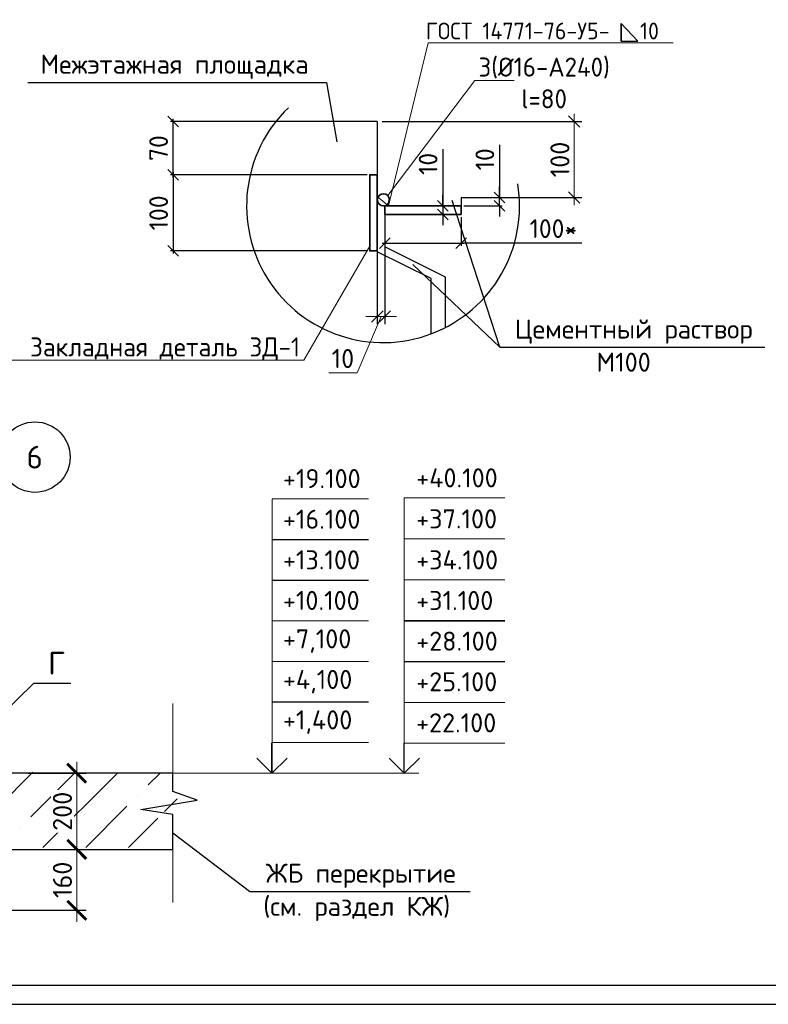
# Model space of a CAD drawing. Header units: millimetres. Extents: x 40580 to 2152466, y -328404 to 177125.
# Tile 20 of 252: x 300571 to 310407, y 135075 to 148003. Entities that reach past the tile are written whole.
import ezdxf
from ezdxf import colors
from ezdxf.entities.mleader import LeaderData, LeaderLine
from ezdxf.enums import TextEntityAlignment as Align
from ezdxf.math import Vec2, Vec3

# ---------------------------------------------------------------- set-up
doc = ezdxf.new("R2010")
doc.units = ezdxf.units.MM
doc.linetypes.add('CENTER', pattern=[2, 1.25, -0.25, 0.25, -0.25])
for name, color, linetype in [('11', 7, 'Continuous'), ('Столовая - обозначения', 7, 'Continuous'), ('ТЕКСТ 02', 7, 'Continuous')]:
    doc.layers.add(name, color=color, linetype=linetype)
for name, color, linetype, lineweight in [('RAZMER', 7, 'Continuous', 9), ('АС-Таблицы', 7, 'Continuous', 20), ('ОСИ', 7, 'CENTER', 15), ('Основной', 1, 'Continuous', 40), ('отметки', 243, 'Continuous', 18), ('подоснова', 151, 'Continuous', 5), ('Размеры', 9, 'Continuous', 15), ('Столовая Двери и окна', 7, 'Continuous', 15), ('Тонкая', 81, 'Continuous', 20)]:
    doc.layers.add(name, color=color, linetype=linetype, lineweight=lineweight)
doc.styles.add('GOST-2.304_Type-B', font='GOST_Common.ttf')
doc.styles.get("Standard").update_dxf_attribs({"font": 'isocpeur.ttf'})
doc.styles.add('ГОСТ', font='isocpeur.ttf')
doc.dimstyles.new('ГОСТ', dxfattribs={"dimscale": 0, "dimtxt": 2.5, "dimasz": 2.5, "dimexe": 1.25, "dimexo": 0.625, "dimtad": 1, "dimdec": 0, "dimtxsty": 'ГОСТ', "dimblk": 'ARCHTICK', "dimcen": 2.5, "dimdle": 1.5, "dimclrd": 256, "dimclre": 256, "dimclrt": 256, "dimadec": 0, "dimazin": 0, "dimtfac": 1, "dimtdec": 0, "dimtmove": 1, "dimatfit": 3, "dimfxl": 2, "dimtfill": 1, "dimlwd": -1, "dimarcsym": 0})
doc.dimstyles.new('Осевые', dxfattribs={"dimscale": 0.7, "dimtxt": 450, "dimasz": 400, "dimexe": 100, "dimexo": 100, "dimgap": 100, "dimtad": 1, "dimdec": 0, "dimzin": 0, "dimdsep": 46, "dimtxsty": 'Standard', "dimblk": 'OBLIQUE', "dimcen": 9, "dimdle": 100, "dimazin": 0, "dimtm": 1e-09, "dimtfac": 1, "dimtdec": 0, "dimtofl": 0, "dimtmove": 0, "dimatfit": 3, "dimfxl": 1, "dimtolj": 1, "dimtzin": 0, "dimarcsym": 0})

# ---------------------------------------------------------------- blocks, each defined once
blk = doc.blocks.new('Штамп')
at = {"layer": '11', "lineweight": 30}
blk.add_line((254210, 84428), (311220, 84428), dxfattribs=at)
at = {"layer": '11'}
blk.add_line((281770, 84178), (311470, 84178), dxfattribs=at)
blk = doc.blocks.new('_ArchTick')
at = {"color": 0, "linetype": 'ByBlock', "const_width": 0.15}
blk.add_lwpolyline([(-0.5, -0.5), (0.5, 0.5)], dxfattribs=at)
blk = doc.blocks.new('*D5339')
at = {"layer": 'Defpoints', "color": 0, "lineweight": 25, "transparency": 16777216}
for p in [(300616, 138109), (300616, 137109), (301321, 137109)]:
    blk.add_point(p, dxfattribs=at)
at = {"layer": 'RAZMER', "transparency": 16777216}
blk.add_line((301321, 138259), (301321, 136959), dxfattribs=at)
at = {"layer": 'RAZMER', "lineweight": -2, "transparency": 16777216}
for p, q in [((300679, 138109), (301446, 138109)), ((300679, 137109), (301446, 137109))]:
    blk.add_line(p, q, dxfattribs=at)
at = {"layer": 'RAZMER', "transparency": 16777216, "xscale": 250, "yscale": 250, "zscale": 250}
for p, rotation in [((301321, 138109), 90), ((301321, 137109), 270)]:
    blk.add_blockref('_ArchTick', p, dxfattribs=dict(at, rotation=rotation))
at = {"layer": 'RAZMER', "transparency": 16777216, "insert": (301133, 137609), "char_height": 250, "attachment_point": 5, "rotation": 90, "style": 'ГОСТ', "bg_fill": 3, "box_fill_scale": 1.1, "bg_fill_color": 256, "bg_fill_true_color": 13158600, "bg_fill_transparency": 0}
blk.add_mtext('200', dxfattribs=at)
blk = doc.blocks.new('*D5340')
at = {"layer": 'Defpoints', "color": 0, "lineweight": 25, "transparency": 16777216}
for p in [(300616, 137109), (300150, 136309), (301321, 136309)]:
    blk.add_point(p, dxfattribs=at)
at = {"layer": 'RAZMER', "transparency": 16777216}
blk.add_line((301321, 137259), (301321, 136159), dxfattribs=at)
at = {"layer": 'RAZMER', "lineweight": -2, "transparency": 16777216}
for p, q in [((300679, 137109), (301446, 137109)), ((300213, 136309), (301446, 136309))]:
    blk.add_line(p, q, dxfattribs=at)
at = {"layer": 'RAZMER', "transparency": 16777216, "xscale": 250, "yscale": 250, "zscale": 250}
for p, rotation in [((301321, 137109), 90), ((301321, 136309), 270)]:
    blk.add_blockref('_ArchTick', p, dxfattribs=dict(at, rotation=rotation))
at = {"layer": 'RAZMER', "transparency": 16777216, "insert": (301133, 136709), "char_height": 250, "attachment_point": 5, "rotation": 90, "style": 'ГОСТ', "bg_fill": 3, "box_fill_scale": 1.1, "bg_fill_color": 256, "bg_fill_true_color": 13158600, "bg_fill_transparency": 0}
blk.add_mtext('160', dxfattribs=at)
blk = doc.blocks.new('_OBLIQUE')
at = {"color": 0, "linetype": 'ByBlock'}
blk.add_line((-0.5, -0.5), (0.5, 0.5), dxfattribs=at)
blk = doc.blocks.new('*D5374')
at = {"layer": 'Defpoints', "color": 0, "lineweight": 25, "transparency": 16777216}
for p in [(305270, 145680), (305370, 145546), (305270, 144105)]:
    blk.add_point(p, dxfattribs=at)
at = {"layer": 'RAZMER', "lineweight": -2, "transparency": 16777216}
for p, q in [((305270, 145617), (305270, 144005)), ((305370, 145483), (305370, 144005))]:
    blk.add_line(p, q, dxfattribs=at)
at = {"layer": 'RAZMER', "transparency": 16777216}
for p, q in [((305320, 144105), (305006, 143366)), ((305270, 144105), (305120, 144105)), ((305370, 144105), (305270, 144105)), ((305370, 144105), (305270, 144105)), ((305370, 144105), (305520, 144105)), ((305006, 143366), (304631, 143366))]:
    blk.add_line(p, q, dxfattribs=at)
at = {"layer": 'RAZMER', "transparency": 16777216, "xscale": 150, "yscale": 150, "zscale": 150}
blk.add_blockref('_OBLIQUE', (305270, 144105), dxfattribs=at)
at = {"layer": 'RAZMER', "transparency": 16777216, "xscale": 150, "yscale": 150, "zscale": 150, "rotation": 180}
blk.add_blockref('_OBLIQUE', (305370, 144105), dxfattribs=at)
at = {"layer": 'RAZMER', "transparency": 16777216, "insert": (304818, 143554), "char_height": 250, "attachment_point": 5, "style": 'ГОСТ', "bg_fill": 3, "box_fill_scale": 1.1, "bg_fill_color": 256, "bg_fill_true_color": 13158600, "bg_fill_transparency": 0}
blk.add_mtext('10', dxfattribs=at)
blk = doc.blocks.new('*D5375')
at = {"layer": 'Defpoints', "color": 0, "lineweight": 25, "transparency": 16777216}
for p in [(305270, 146667), (307857, 146667), (306645, 145667)]:
    blk.add_point(p, dxfattribs=at)
at = {"layer": 'RAZMER', "transparency": 16777216}
blk.add_line((307857, 145567), (307857, 146767), dxfattribs=at)
at = {"layer": 'RAZMER', "lineweight": -2, "transparency": 16777216}
for p, q in [((305332, 146667), (307957, 146667)), ((306708, 145667), (307957, 145667))]:
    blk.add_line(p, q, dxfattribs=at)
at = {"layer": 'RAZMER', "transparency": 16777216, "xscale": 150, "yscale": 150, "zscale": 150}
for p, rotation in [((307857, 146667), 90), ((307857, 145667), 270)]:
    blk.add_blockref('_OBLIQUE', p, dxfattribs=dict(at, rotation=rotation))
at = {"layer": 'RAZMER', "transparency": 16777216, "insert": (307669, 146167), "char_height": 250, "attachment_point": 5, "rotation": 90, "style": 'ГОСТ', "bg_fill": 3, "box_fill_scale": 1.1, "bg_fill_color": 256, "bg_fill_true_color": 13158600, "bg_fill_transparency": 0}
blk.add_mtext('100', dxfattribs=at)
blk = doc.blocks.new('*D5376')
at = {"layer": 'Defpoints', "color": 0, "linetype": 'ByBlock', "lineweight": 25, "ltscale": 13, "transparency": 16777216}
for p in [(305370, 145447), (306370, 145447), (306370, 145067)]:
    blk.add_point(p, dxfattribs=at)
at = {"layer": 'ОСИ', "color": 0, "linetype": 'ByBlock', "lineweight": -2, "ltscale": 13, "transparency": 16777216}
for p, q in [((305370, 145412), (305370, 145032)), ((306370, 145412), (306370, 145032)), ((305335, 145067), (306405, 145067)), ((307957, 145067), (306370, 145067))]:
    blk.add_line(p, q, dxfattribs=at)
at = {"layer": 'ОСИ', "color": 0, "linetype": 'ByBlock', "lineweight": -2, "ltscale": 13, "transparency": 16777216, "xscale": 140, "yscale": 140, "zscale": 140, "rotation": 180}
blk.add_blockref('_OBLIQUE', (305370, 145067), dxfattribs=at)
at = {"layer": 'ОСИ', "color": 0, "linetype": 'ByBlock', "lineweight": -2, "ltscale": 13, "transparency": 16777216, "xscale": 140, "yscale": 140, "zscale": 140}
blk.add_blockref('_OBLIQUE', (306370, 145067), dxfattribs=at)
at = {"layer": 'ОСИ', "color": 0, "linetype": 'ByBlock', "ltscale": 13, "transparency": 16777216, "insert": (307582, 145260), "char_height": 245, "attachment_point": 5}
blk.add_mtext('\\A1;100*', dxfattribs=at)
blk = doc.blocks.new('*D5377')
at = {"layer": 'Defpoints', "color": 0, "linetype": 'ByBlock', "lineweight": 25, "ltscale": 13, "transparency": 16777216}
for p in [(306370, 145667), (306876, 145667), (306370, 145558)]:
    blk.add_point(p, dxfattribs=at)
at = {"layer": 'ОСИ', "color": 0, "linetype": 'ByBlock', "lineweight": -2, "ltscale": 13, "transparency": 16777216}
for p, q in [((306876, 146362), (306876, 145667)), ((306876, 145667), (306876, 145807)), ((306405, 145667), (306911, 145667)), ((306876, 145558), (306876, 145667)), ((306405, 145558), (306911, 145558)), ((306876, 145558), (306876, 145418))]:
    blk.add_line(p, q, dxfattribs=at)
at = {"layer": 'ОСИ', "color": 0, "linetype": 'ByBlock', "lineweight": -2, "ltscale": 13, "transparency": 16777216, "xscale": 140, "yscale": 140, "zscale": 140}
for p, rotation in [((306876, 145667), 270), ((306876, 145558), 90)]:
    blk.add_blockref('_OBLIQUE', p, dxfattribs=dict(at, rotation=rotation))
at = {"layer": 'ОСИ', "color": 0, "linetype": 'ByBlock', "ltscale": 13, "transparency": 16777216, "insert": (306683, 146170), "char_height": 245, "attachment_point": 5, "rotation": 90}
blk.add_mtext('\\A1;10', dxfattribs=at)
blk = doc.blocks.new('*D5378')
at = {"layer": 'Defpoints', "color": 0, "linetype": 'ByBlock', "lineweight": 25, "ltscale": 13, "transparency": 16777216}
for p in [(306130, 145447), (306370, 145558), (306370, 145447)]:
    blk.add_point(p, dxfattribs=at)
at = {"layer": 'ОСИ', "color": 0, "linetype": 'ByBlock', "lineweight": -2, "ltscale": 13, "transparency": 16777216}
for p, q in [((306130, 146303), (306130, 145558)), ((306130, 145558), (306130, 145698)), ((306335, 145558), (306095, 145558)), ((306335, 145447), (306095, 145447)), ((306130, 145558), (306130, 145447)), ((306130, 145447), (306130, 145307))]:
    blk.add_line(p, q, dxfattribs=at)
at = {"layer": 'ОСИ', "color": 0, "linetype": 'ByBlock', "lineweight": -2, "ltscale": 13, "transparency": 16777216, "xscale": 140, "yscale": 140, "zscale": 140}
for p, rotation in [((306130, 145558), 270), ((306130, 145447), 90)]:
    blk.add_blockref('_OBLIQUE', p, dxfattribs=dict(at, rotation=rotation))
at = {"layer": 'ОСИ', "color": 0, "linetype": 'ByBlock', "ltscale": 13, "transparency": 16777216, "insert": (305937, 146110), "char_height": 245, "attachment_point": 5, "rotation": 90}
blk.add_mtext('\\A1;10', dxfattribs=at)
blk = doc.blocks.new('*D5318')
at = {"layer": 'Defpoints', "color": 0, "linetype": 'ByBlock', "lineweight": 25, "ltscale": 13, "transparency": 16777216}
for p in [(302590, 146667), (305170, 146667), (305170, 145967)]:
    blk.add_point(p, dxfattribs=at)
at = {"layer": 'ОСИ', "color": 0, "linetype": 'ByBlock', "lineweight": -2, "ltscale": 13, "transparency": 16777216}
for p, q in [((305135, 146667), (302555, 146667)), ((302590, 145932), (302590, 146702)), ((305135, 145967), (302555, 145967))]:
    blk.add_line(p, q, dxfattribs=at)
at = {"layer": 'ОСИ', "color": 0, "linetype": 'ByBlock', "lineweight": -2, "ltscale": 13, "transparency": 16777216, "xscale": 140, "yscale": 140, "zscale": 140}
for p, rotation in [((302590, 146667), 90), ((302590, 145967), 270)]:
    blk.add_blockref('_OBLIQUE', p, dxfattribs=dict(at, rotation=rotation))
at = {"layer": 'ОСИ', "color": 0, "linetype": 'ByBlock', "ltscale": 13, "transparency": 16777216, "insert": (302397, 146317), "char_height": 245, "attachment_point": 5, "rotation": 90}
blk.add_mtext('\\A1;70', dxfattribs=at)
blk = doc.blocks.new('*D5379')
at = {"layer": 'Defpoints', "color": 0, "linetype": 'ByBlock', "lineweight": 25, "ltscale": 13, "transparency": 16777216}
for p in [(305170, 145967), (302590, 144967), (305170, 144967)]:
    blk.add_point(p, dxfattribs=at)
at = {"layer": 'ОСИ', "color": 0, "linetype": 'ByBlock', "lineweight": -2, "ltscale": 13, "transparency": 16777216}
for p, q in [((305135, 145967), (302555, 145967)), ((302590, 146002), (302590, 144932)), ((305135, 144967), (302555, 144967))]:
    blk.add_line(p, q, dxfattribs=at)
at = {"layer": 'ОСИ', "color": 0, "linetype": 'ByBlock', "lineweight": -2, "ltscale": 13, "transparency": 16777216, "xscale": 140, "yscale": 140, "zscale": 140}
for p, rotation in [((302590, 145967), 90), ((302590, 144967), 270)]:
    blk.add_blockref('_OBLIQUE', p, dxfattribs=dict(at, rotation=rotation))
at = {"layer": 'ОСИ', "color": 0, "linetype": 'ByBlock', "ltscale": 13, "transparency": 16777216, "insert": (302397, 145467), "char_height": 245, "attachment_point": 5, "rotation": 90}
blk.add_mtext('\\A1;100', dxfattribs=at)
blk = doc.blocks.new('_None')

msp = doc.modelspace()

# ---------------------------------------------------------------- hatches: boundary and pattern name
at = {"layer": 'Размеры', "true_color": 0x000000, "transparency": 33554648}
h = msp.add_hatch(dxfattribs=at)
h.set_pattern_fill('ANSI35', color=18, scale=125)
h.set_pattern_definition([(45, (136266.44, 254278.2), (-561.266, 561.266), []), (45, (136827.7, 254278.2), (-561.266, 561.266), [992.1875, -198.4375, 0, -198.4375])])
h.paths.add_polyline_path([(302582.903, 137793.701), (302582.903, 138108.866), (299700.05, 138133.861), (298650.05, 138133.861), (298650.05, 137857.324), (298650.05, 136333.866), (300150.05, 136333.866), (300150.05, 137133.866), (302582.903, 137133.866), (302582.903, 137488.668), (302162.298, 137554.401), (302902.189, 137680.699)])
edge = h.paths.add_edge_path()
edge.add_arc((299073.213, 139257.032), 100, 348.9296707, 450)
edge.add_line((299073.213, 139357.032), (297697.15, 139357.032))
edge.add_arc((297697.15, 139482.032), 125, 168.6900675, 270, ccw=False)
edge.add_line((297574.577, 139506.547), (297670.752, 139987.421))
edge.add_arc((297572.694, 140007.032), 100, 348.6900675, 450)
edge.add_line((297572.694, 140107.032), (297426.934, 140107.032))
edge.add_line((297426.934, 140107.032), (296957.741, 140107.032))
edge.add_line((296957.741, 140107.032), (296957.741, 139868.532))
edge.add_line((296957.741, 139868.532), (297277.027, 139755.53))
edge.add_line((297277.027, 139755.53), (296537.137, 139629.232))
edge.add_line((296537.137, 139629.232), (296957.741, 139563.499))
edge.add_line((296957.741, 139563.499), (296957.741, 139027.645))
edge.add_line((296957.741, 139027.645), (298650.05, 138181.49))
edge.add_line((298650.05, 138181.49), (298964.674, 138181.49))
edge.add_line((298964.674, 138181.49), (299171.352, 139237.831))

# ---------------------------------------------------------------- linework, layer by layer
at = {"layer": 'RAZMER', "color": 18, "lineweight": 30, "true_color": 0x000000}
for p, q in [((305269.559, 146667.36), (303937.693, 146667.36)), ((306165.599, 144620.88), (305369.559, 145018.9))]:
    msp.add_line(p, q, dxfattribs=at)
at = {"layer": 'RAZMER', "color": 18, "ltscale": 100, "true_color": 0x000000}
for p, q in [((303886.45, 141710.963, 0), (305156.111, 141710.963, 0)), ((303886.45, 138110.009), (303886.45, 141707.551)), ((305623.984, 138505.67, 0), (305623.984, 141723.428, 0)), ((305623.984, 141723.428, 0), (306945.317, 141723.428, 0)), ((305623.984, 141184.802, 0), (306945.317, 141184.802, 0)), ((303886.45, 141177.629, 0), (305156.111, 141177.629, 0)), ((303886.45, 141174.983, 0), (305156.111, 141174.983, 0)), ((303886.45, 140644.296, 0), (305156.111, 140644.296, 0)), ((303886.45, 140641.65, 0), (305156.111, 140641.65, 0)), ((305623.984, 140646.177, 0), (306945.317, 140646.177, 0)), ((303886.45, 140110.963, 0), (305156.111, 140110.963, 0)), ((303886.45, 140108.317, 0), (305156.111, 140108.317, 0)), ((305623.984, 140112.843, 0), (306945.317, 140112.843, 0)), ((305623.984, 140110.197, 0), (306945.317, 140110.197, 0)), ((305623.984, 140107.551, 0), (306945.317, 140107.551, 0)), ((303886.45, 139577.629, 0), (305156.111, 139577.629, 0)), ((303886.45, 139574.983, 0), (305156.111, 139574.983, 0)), ((303886.45, 139574.983, 0), (305156.111, 139574.983, 0)), ((305623.984, 139574.218, 0), (306945.317, 139574.218, 0)), ((305623.984, 139571.572, 0), (306945.317, 139571.572, 0)), ((303886.45, 139044.296, 0), (305156.111, 139044.296, 0)), ((303886.45, 139041.65, 0), (305156.111, 139041.65, 0)), ((303886.45, 139041.65, 0), (305156.111, 139041.65, 0)), ((305623.984, 139038.239, 0), (306945.317, 139038.239, 0)), ((305623.984, 138353.024, 0), (305623.984, 138953.024, 0)), ((303886.45, 138513.609, 0), (305156.111, 138513.609, 0)), ((303886.45, 138510.963, 0), (305156.111, 138510.963, 0)), ((303886.45, 138510.963, 0), (305156.111, 138510.963, 0)), ((305623.984, 138503.024, 0), (306945.317, 138503.024, 0)), ((302478.374, 138108.866), (305816.458, 138107.877))]:
    msp.add_line(p, q, dxfattribs=at)
at = {"layer": 'RAZMER', "color": 18, "lineweight": 30, "true_color": 0x000000}
msp.add_lwpolyline([(305977.488, 143878.643), (305977.488, 144603.133)], dxfattribs=at)
at = {"layer": 'Основной', "color": 18, "lineweight": 30, "ltscale": 5, "true_color": 0x000000}
for p, q in [((306369.537, 145667.36), (307135.464, 145667.36)), ((306369.537, 145667.36), (306369.537, 145557.509)), ((305369.559, 145557.308), (305369.559, 145018.9)), ((306165.599, 144620.88), (305369.559, 145018.9)), ((306165.599, 143972.42), (306165.599, 144620.88))]:
    msp.add_line(p, q, dxfattribs=at)
msp.add_lwpolyline([(306165.599, 143972.42), (306175.77, 143967.335)], dxfattribs=at)
at = {"layer": 'отметки', "color": 18, "linetype": 'Continuous', "lineweight": 25, "ltscale": 100, "true_color": 0x000000}
for p, q in [((303884.926, 138108.484), (303884.926, 138506.546)), ((305623.984, 138107.608, 0), (305623.984, 138505.67, 0))]:
    msp.add_line(p, q, dxfattribs=at)
msp.add_lwpolyline([(303684.926, 138308.484), (303884.926, 138108.484), (304084.925, 138308.484)], dxfattribs=at)
at = {"layer": 'отметки', "color": 18, "linetype": 'Continuous', "lineweight": 25, "ltscale": 100, "true_color": 0x000000, "elevation": 0}
msp.add_lwpolyline([(305423.984, 138307.608), (305623.984, 138107.608), (305823.984, 138307.608)], dxfattribs=at)
at = {"layer": 'Столовая Двери и окна', "color": 18, "lineweight": 25, "true_color": 0x000000}
for p, q in [((300679.299, 147179.332), (304600.338, 147179.332)), ((304600.338, 147179.332), (304739.651, 146401.046)), ((305735.665, 144789.828), (306880.622, 143702.285)), ((306880.622, 143702.285), (310362.915, 143702.285)), ((303590.891, 136557.555), (302582.903, 137320.992)), ((303590.891, 136557.555), (306487.75, 136557.555))]:
    msp.add_line(p, q, dxfattribs=at)
msp.add_lwpolyline([(308474.875, 147953.467), (308474.875, 147953.467), (308474.875, 147720.448), (308474.875, 147720.448)], close=True, dxfattribs=at)
for points in [[(308474.875, 147720.448), (308693.736, 147720.448), (308474.875, 147953.467)], [(299865.432, 138422.597), (300757.988, 139291.904), (301245.508, 139291.904)]]:
    msp.add_lwpolyline(points, dxfattribs=at)
at = {"layer": 'ТЕКСТ 02', "color": 18, "lineweight": 25, "true_color": 0x000000}
msp.add_circle((300772.078, 142259.45), 462.354, dxfattribs=at)
at = {"layer": 'Тонкая', "color": 18, "linetype": 'ByBlock', "ltscale": 75, "true_color": 0x000000}
msp.add_lwpolyline([(302582.903, 136412.493), (302582.903, 137565.332), (302162.298, 137631.066), (302902.189, 137757.363), (302582.903, 137870.365), (302582.903, 139023.159)], dxfattribs=at)

# ---------------------------------------------------------------- block references
at = {"layer": 'Столовая - обозначения', "color": 18, "lineweight": 20, "true_color": 0x000000}
msp.add_blockref('Штамп', (17719.259, 50897.048), dxfattribs=at)

# ---------------------------------------------------------------- texts
at = {"color": 18, "true_color": 0x000000, "insert": (250111.057, 141656.471), "char_height": 225, "attachment_point": 1, "style": 'ГОСТ'}
msp.add_mtext_dynamic_manual_height_columns('\\pi225;В выделенной области представлена замененная (актуальная) версия. Содержание изменения см. в листе разрешения на внесение изменений.', width=17218.922, gutter_width=5800, heights=[931.637], dxfattribs=at)
at = {"layer": 'АС-Таблицы', "color": 18, "true_color": 0x000000, "char_height": 250, "attachment_point": 4, "style": 'ГОСТ'}
for s, insert, width in [('+19.100', (304030.017, 141977.629, 0), 1173.08724), ('+40.100', (305780.846, 141987.448, 0), 1237.2497), ('+16.100', (304030.017, 141444.296, 0), 1173.08724), ('+37.100', (305780.846, 141448.823, 0), 1237.2497), ('+13.100', (304030.017, 140910.963, 0), 1173.08724), ('+34.100', (305780.846, 140910.197, 0), 1237.2497), ('+10.100', (304030.017, 140377.629, 0), 1173.08724), ('+31.100', (305780.846, 140376.864, 0), 1237.2497), ('+7,100', (304030.017, 139844.296, 0), 1173.08724), ('+28.100', (305780.846, 139843.531, 0), 1237.2497), ('+4,100', (304030.017, 139310.963, 0), 1173.08724), ('+25.100', (305780.846, 139310.197, 0), 1237.2497), ('+1,400', (304030.017, 138780.275, 0), 1173.08724), ('+22.100', (305779.322, 138770.567, 0), 1237.2497)]:
    msp.add_mtext(s, dxfattribs=dict(at, insert=insert, width=width))
at = {"layer": 'ТЕКСТ 02', "color": 18, "lineweight": 25, "true_color": 0x000000, "style": 'ГОСТ'}
for s, p in [('6', (300768.126, 142259.45)), ('Г', (301057.217, 139554.597))]:
    msp.add_text(s, height=300, dxfattribs=at).set_placement(p, align=Align.MIDDLE_CENTER)
at = {"layer": 'Тонкая', "color": 18, "lineweight": 25, "ltscale": 100, "true_color": 0x000000, "style": 'ГОСТ'}
for s, p in [('Межэтажная площадка', (302605.85, 147293.421)), ('Цементный раствор', (308637.334, 143816.374)), ('ЖБ перекрытие ', (305131.33, 136671.643))]:
    msp.add_text(s, height=250, dxfattribs=at).set_placement(p, align=Align.CENTER)
for s, p in [('М100', (308505.587, 143630.905)), ('(см. раздел КЖ)', (304999.583, 136486.174))]:
    msp.add_text(s, height=250, dxfattribs=at).set_placement(p, align=Align.TOP_CENTER)

# ---------------------------------------------------------------- dimensions: what is measured, and where the dimension line sits
at = {"layer": 'ОСИ', "color": 18, "linetype": 'ByBlock', "ltscale": 13, "true_color": 0x000000}
dim = msp.add_linear_dim(base=(302589.693, 146667.36), p1=(305169.559, 145967.097), p2=(305169.559, 146667.36), angle=90, dimstyle='Осевые', override={"dimtxt": 350, "dimasz": 200, "dimexe": 50, "dimexo": 50, "dimlfac": 0.1, "dimdle": 50, "dimtmove": 1}, dxfattribs=at)
dim.commit()
dim.dimension.update_dxf_attribs({"geometry": '*D5318', "text_midpoint": (302397.193, 146317.228)})

# ---------------------------------------------------------------- next in the draw order: dimensions: what is measured, and where the dimension line sits
at = {"layer": 'RAZMER', "color": 18, "true_color": 0x000000}
dim = msp.add_linear_dim(base=(305269.559, 144104.771), p1=(305369.537, 145545.671), p2=(305269.559, 145679.844), dimstyle='ГОСТ', override={"dimscale": 0, "dimasz": 1.5, "dimexe": 1, "dimlfac": 0.1, "dimblk1": 'OBLIQUE', "dimblk2": 'OBLIQUE', "dimsah": 1, "dimdle": 1, "dimtix": 0, "dimtofl": 1, "dimtmove": 1, "dimatfit": 3}, dxfattribs=at)
dim.commit()
dim.dimension.update_dxf_attribs({"geometry": '*D5374', "text_midpoint": (304943.188, 143366.469), "dimtype": 160})
dim = msp.add_linear_dim(base=(301320.778, 137108.85), p1=(300616.476, 138108.85), p2=(300616.476, 137108.85), angle=90, dimstyle='ГОСТ', override={"dimscale": 0, "dimlfac": 0.2, "dimtix": 0, "dimtofl": 1, "dimtmove": 1, "dimatfit": 3}, dxfattribs=at)
dim.commit()
dim.dimension.update_dxf_attribs({"geometry": '*D5339', "text_midpoint": (301133.278, 137608.85)})

# ---------------------------------------------------------------- next in the draw order: linework, layer by layer
at = {"layer": 'RAZMER', "color": 18, "lineweight": 30, "true_color": 0x000000}
msp.add_line((305977.488, 144603.133), (305269.559, 144957.097), dxfattribs=at)

# ---------------------------------------------------------------- next in the draw order: dimensions: what is measured, and where the dimension line sits
at = {"layer": 'RAZMER', "color": 18, "true_color": 0x000000}
dim = msp.add_linear_dim(base=(307856.867, 146667.36), p1=(306645.353, 145667.36), p2=(305269.559, 146667.36), angle=90, dimstyle='ГОСТ', override={"dimscale": 0, "dimasz": 1.5, "dimexe": 1, "dimlfac": 0.1, "dimblk1": 'OBLIQUE', "dimblk2": 'OBLIQUE', "dimsah": 1, "dimdle": 1, "dimtix": 0, "dimtofl": 1, "dimtmove": 1, "dimatfit": 3}, dxfattribs=at)
dim.commit()
dim.dimension.update_dxf_attribs({"geometry": '*D5375', "text_midpoint": (307856.867, 146167.36), "dimtype": 160})
dim = msp.add_linear_dim(base=(301320.778, 136308.85), p1=(300616.476, 137108.85), p2=(300150.05, 136308.85), angle=90, dimstyle='ГОСТ', override={"dimscale": 0, "dimlfac": 0.2, "dimtix": 0, "dimtofl": 1, "dimtmove": 1, "dimatfit": 3}, dxfattribs=at)
dim.commit()
dim.dimension.update_dxf_attribs({"geometry": '*D5340', "text_midpoint": (301133.278, 136708.85)})
at = {"layer": 'ОСИ', "color": 18, "linetype": 'ByBlock', "ltscale": 13, "true_color": 0x000000}
dim = msp.add_linear_dim(base=(302589.693, 144967.097), p1=(305169.559, 145967.097), p2=(305169.559, 144967.097), angle=90, dimstyle='Осевые', override={"dimtxt": 350, "dimasz": 200, "dimexe": 50, "dimexo": 50, "dimlfac": 0.1, "dimdle": 50, "dimtmove": 1}, dxfattribs=at)
dim.commit()
dim.dimension.update_dxf_attribs({"geometry": '*D5379', "text_midpoint": (302397.193, 145467.097)})
dim = msp.add_linear_dim(base=(306369.537, 145067.359), p1=(305369.559, 145447.256), p2=(306369.537, 145447.055), text='<>*', dimstyle='Осевые', override={"dimtxt": 350, "dimasz": 200, "dimexe": 50, "dimexo": 50, "dimlfac": 0.1, "dimdle": 50, "dimtmove": 1}, dxfattribs=at)
dim.commit()
dim.dimension.update_dxf_attribs({"geometry": '*D5376', "text_midpoint": (307581.996, 145063.91), "dimtype": 160})

# ---------------------------------------------------------------- next in the draw order: leaders
at = {"layer": 'подоснова', "color": 18, "ltscale": 0.3, "true_color": 0x000000}
ml = msp.add_multileader_mtext('Standard', dxfattribs=at)
ml.set_content('Закладная деталь ЗД-1', color=(0, 0, 0), style='GOST-2.304_Type-B')
ml.set_leader_properties(color=256, linetype='ByLayer', lineweight=15)
ml.set_arrow_properties(name='NONE')
ml.build(insert=Vec2(0, 0))
ml.multileader.update_dxf_attribs({"text_left_attachment_type": 6, "text_right_attachment_type": 6, "dogleg_length": 0.05, "arrow_head_size": 9})
ctx = ml.context
ctx.base_point, ctx.char_height, ctx.arrow_head_size, ctx.landing_gap_size, ctx.plane_origin = Vec3(300661.386, 143531.491), 250, 9, 10, Vec3(297562.809, 144842.733)
ctx.left_attachment, ctx.right_attachment, ctx.text_align_type = 6, 6, 1
notes = []
notes.append((ctx, [(1, (1, 1, 0), (304302.648, 143531.491), (-1, 0), 0.05, [(1, [(305173.832, 145039.46)], 0, [])])]))
ctx.mtext.insert, ctx.mtext.alignment, ctx.mtext.flow_direction = Vec3(302481.992, 143831.491), 2, 5
for ctx, leaders in notes:
    for number, flags, end, landing, length, lines in leaders:
        leader = LeaderData()
        leader.index, (leader.has_last_leader_line, leader.has_dogleg_vector, leader.attachment_direction) = number, flags
        leader.last_leader_point, leader.dogleg_vector, leader.dogleg_length = Vec3(end), Vec3(landing), length
        for number, points, colour, breaks in lines:
            line = LeaderLine()
            line.index, line.vertices, line.color, line.breaks = number, Vec3.list(points), colors.encode_raw_color(colour), breaks
            leader.lines.append(line)
        ctx.leaders.append(leader)

# ---------------------------------------------------------------- next in the draw order: linework, layer by layer
at = {"color": 18, "lineweight": 35, "true_color": 0x000000}
for points in [[(305269.559, 144967.097), (305169.559, 144967.097), (305169.559, 145967.097), (305269.559, 145967.097)], [(305369.537, 145447.256), (305369.537, 145557.308), (306369.537, 145557.509), (306369.537, 145447.055)]]:
    msp.add_lwpolyline(points, close=True, dxfattribs=at)
msp.add_circle((305349.559, 145637.308), 80, dxfattribs=at)
at = {"layer": 'Основной', "color": 18, "lineweight": 30, "ltscale": 5, "true_color": 0x000000}
msp.add_line((305269.559, 146667.36), (305269.559, 144957.097), dxfattribs=at)
at = {"layer": 'Столовая Двери и окна', "color": 18, "lineweight": 25, "true_color": 0x000000}
msp.add_line((306880.622, 143702.285), (306252.712, 145630.261), dxfattribs=at)
at = {"layer": 'Столовая Двери и окна', "color": 18, "lineweight": 30, "true_color": 0x000000}
msp.add_lwpolyline([(298650.05, 138108.866), (298650.05, 136308.866), (300150.05, 136308.866), (300150.05, 137108.866), (302582.903, 137108.866), (302582.903, 137565.332), (302162.298, 137631.066), (302902.189, 137757.363), (302582.903, 137870.365), (302582.903, 138108.835), (298650.05, 138108.866)], dxfattribs=at)
msp.add_arc((305345.763, 145556.928), 1793.242, 133.951126, 9.383455, dxfattribs=at)

# ---------------------------------------------------------------- next in the draw order: texts
at = {"color": 18, "true_color": 0x000000, "insert": (250111.057, 153773.154), "char_height": 200, "attachment_point": 1, "style": 'ГОСТ'}
msp.add_mtext_dynamic_manual_height_columns('\\pi9510.738;{\\H1.5152x;\\P\\pi1000;Общие указания\\P\\pi200;}1.^IРабочая документация разработана в соответствии с заданием на проектирование, требованиями действующих технических регламентов, стандартов, сводов правил и других документов, содержащих установленные требования.\\P2.^IРабочая документация выполнена в соответствии со следующими нормативными и техническими документами:\\P-^IСП 20.13330.2016 "Нагрузки и Воздействия";\\P-^IСП 63.13330.2012 "Бетонные и железобетонные конструкции. Основные положения";\\P-^IСП 22.13330.2016 "Основания зданий и сооружений";\\P-^IСП 45.13330.2012 "Земляные сооружения, основания и фундаменты".\\P3.   За относительную отметку 0,000 принята отметка чистого пола первого этажа.\\P4.^IПеречень видов работ, для которых необходимо составлять акты освидетельствования скрытых работ:\\P-^Iармирование конструкций;\\P-^Iосвидетельствование опалубки перед бетонированием;\\P-^Iвыполнение сварочных работ;\\P-^Iотбор контрольных проб бетона;\\P-^Iсоответствие законченных железобетонных конструкций проекту с отображением качества работ;\\P-^Iустройство монолитных конструкций, выполняемых в зимнее время;  \\P\\pi0;        -    устройство гидроизоляции;\\P\\pi200;-^Iуплотнение грунтов и обратную засыпку.\\PЗапрещается выполнение последующих работ при отсутствии актов освидетельствования предшествующих скрытых работ во всех случаях.\\P\\pi0;        5. Проект рассчитан на производство работ в период положительных температур. В случае выполнения работ при отрицательных температурах необходимо выполнять требования СНиП часть 3 по производству работ и ППР.\\P        6. При минимальной температуре воздуха до минус 15°С допускается:\\P\\pi200;-выдерживание бетона в конструкции методом термоса, при предварительном разогреве бетонной смеси;\\P -форсированный электроразогрев бетона в конструкции с повторным уплотнением.\\PПри минимальной температуре воздуха до минус 25°С допускается:\\P -обогрев бетона в греющей опалубке с помощью низкотемпературных электронагревателей;\\P -электродный сквозной прогрев бетона;\\P -электрообогрев с помощью греющего провода.\\P      7. В процессе бетонирования обеспечить соблюдение защитных слоев и мест положения рабочей арматуры согласно проекту. Величина защитного слоя продольной рабочей арматуры у боковых граней стен монолитных участков должны быть не менее 20мм и не менее диаметра продольной рабочей арматуры конструкции, величина защитного слоя поперечной арматуры - не менее 10 мм\\P      8. Крестовые соединения стержней продольной и поперечной арматуры, соединение стержней продольной арматуры по длине выполнить вязкой отожженой проволокой диаметром 2,0-3,0 мм', width=17710.69822, gutter_width=5800, heights=[13133.416], dxfattribs=at)

# ---------------------------------------------------------------- next in the draw order: dimensions: what is measured, and where the dimension line sits
at = {"layer": 'ОСИ', "color": 18, "linetype": 'ByBlock', "ltscale": 13, "true_color": 0x000000}
for base, p2, picture, middle in [((306875.933, 145667.36), (306369.537, 145667.36), '*D5377', (306856.054, 146169.563)), ((306129.962, 145447.055), (306369.515, 145447.055), '*D5378', (306134.319, 146110.389))]:
    dim = msp.add_linear_dim(base=base, p1=(306369.537, 145557.509), p2=p2, angle=90, text='10', dimstyle='Осевые', override={"dimtxt": 350, "dimasz": 200, "dimexe": 50, "dimexo": 50, "dimlfac": 0.1, "dimdle": 50, "dimtmove": 1}, dxfattribs=at)
    dim.commit()
    dim.dimension.update_dxf_attribs({"geometry": picture, "text_midpoint": middle, "dimtype": 160})

# ---------------------------------------------------------------- next in the draw order: leaders
at = {"layer": 'подоснова', "color": 18, "ltscale": 0.3, "true_color": 0x000000}
ml = msp.add_multileader_mtext('Standard', dxfattribs=at)
ml.set_content('ГОСТ 14771-76-У5-   10', color=(0, 0, 0), style='GOST-2.304_Type-B')
ml.set_leader_properties(color=256, linetype='ByLayer', lineweight=15)
ml.set_arrow_properties(name='NONE')
ml.build(insert=Vec2(0, 0))
ml.multileader.update_dxf_attribs({"text_left_attachment_type": 6, "text_right_attachment_type": 6, "dogleg_length": 0.05, "arrow_head_size": 9})
ctx = ml.context
ctx.base_point, ctx.char_height, ctx.arrow_head_size, ctx.landing_gap_size, ctx.plane_origin = Vec3(305936.001, 147701.217), 220, 9, 10, Vec3(300963.214, 148186.655)
ctx.left_attachment, ctx.right_attachment, ctx.text_align_type = 6, 6, 1
notes = []
notes.append((ctx, [(0, (1, 1, 0), (305935.951, 147701.217), (1, 0), 0.05, [(0, [(305269.559, 145679.844), (305418.948, 145557.318)], 0, [])])]))
ctx.mtext.insert, ctx.mtext.width, ctx.mtext.alignment, ctx.mtext.flow_direction = Vec3(307438.668, 147965.217), 3915.5917, 2, 5
ml = msp.add_multileader_mtext('Standard', dxfattribs=at)
ml.set_content('3(%%C16-А240)\\Pl=80', color=(0, 0, 0), style='GOST-2.304_Type-B')
ml.set_leader_properties(color=256, linetype='ByLayer', lineweight=15)
ml.set_arrow_properties(name='NONE')
ml.build(insert=Vec2(0, 0))
ml.multileader.update_dxf_attribs({"text_left_attachment_type": 6, "text_right_attachment_type": 6, "dogleg_length": 0.05, "arrow_head_size": 9})
ctx = ml.context
ctx.base_point, ctx.char_height, ctx.arrow_head_size, ctx.landing_gap_size, ctx.plane_origin = Vec3(306551.854, 147206.045), 250, 9, 10, Vec3(300406.607, 149572.881)
ctx.left_attachment, ctx.right_attachment, ctx.text_align_type = 6, 6, 1
notes.append((ctx, [(0, (1, 1, 0), (306551.804, 147206.045), (1, 0), 0.05, [(0, [(305407.178, 145692.806)], 0, [])])]))
ctx.mtext.insert, ctx.mtext.width, ctx.mtext.alignment, ctx.mtext.flow_direction = Vec3(307461.854, 147506.045), 500, 2, 5
for ctx, leaders in notes:
    for number, flags, end, landing, length, lines in leaders:
        leader = LeaderData()
        leader.index, (leader.has_last_leader_line, leader.has_dogleg_vector, leader.attachment_direction) = number, flags
        leader.last_leader_point, leader.dogleg_vector, leader.dogleg_length = Vec3(end), Vec3(landing), length
        for number, points, colour, breaks in lines:
            line = LeaderLine()
            line.index, line.vertices, line.color, line.breaks = number, Vec3.list(points), colors.encode_raw_color(colour), breaks
            leader.lines.append(line)
        ctx.leaders.append(leader)

doc.saveas('drawing.dxf')
